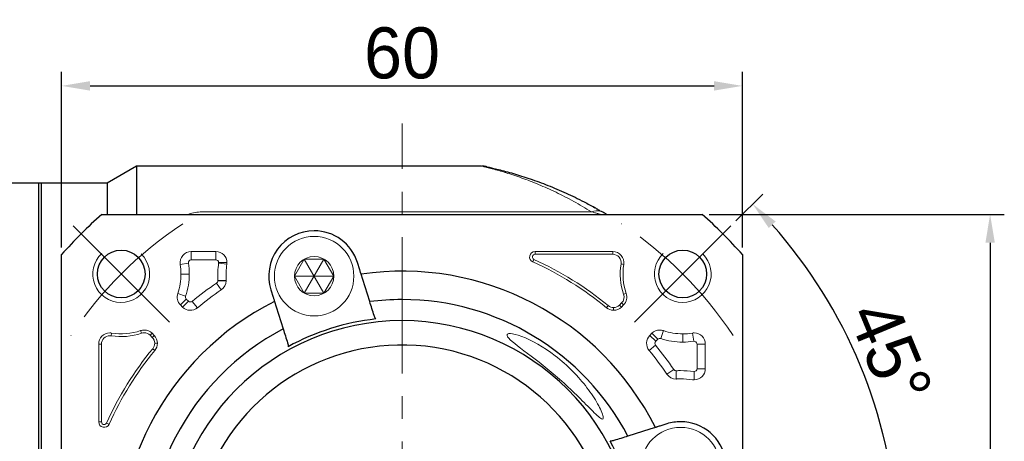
# Model space of a CAD drawing. Header units: millimetres. Extents: x 826 to 1311, y 1015 to 1358.
# Tile 4 of 9: x 882 to 969, y 1228 to 1265. Entities that reach past the tile are written whole.
import ezdxf

# ---------------------------------------------------------------- set-up
doc = ezdxf.new("R2010")
doc.units = ezdxf.units.MM
doc.header["$PDSIZE"] = -5
doc.linetypes.add('点画线', pattern=[18, 12, -2, 2, -2])
doc.layers.get('0').update_dxf_attribs({"lineweight": 18})
doc.layers.get('Defpoints').update_dxf_attribs({"lineweight": 18})
for name, color, linetype, lineweight in [('7中心线层', 7, '点画线', 18), ('尺寸线', 7, 'Continuous', 18), ('尺寸线层', 3, 'Continuous', 18), ('粗实线', 7, 'Continuous', 50), ('细实线', 7, 'Continuous', 18)]:
    doc.layers.add(name, color=color, linetype=linetype, lineweight=lineweight)
doc.styles.add('工程字', font='txt')
doc.dimstyles.new('副本 ISO-25', dxfattribs={"dimtxt": 4.5, "dimasz": 2.5, "dimexe": 1.25, "dimexo": 0.625, "dimtad": 1, "dimtxsty": '工程字', "dimcen": 2.5, "dimdle": 5, "dimadec": 0, "dimazin": 0, "dimtfac": 1, "dimtmove": 0, "dimatfit": 3, "dimfxl": 1, "dimtolj": 1, "dimarcsym": 0})

# ---------------------------------------------------------------- blocks, each defined once
blk = doc.blocks.new('*X6')
at = {"layer": 'Defpoints', "color": 0}
for p in [(945.733, 1259.15), (885.733, 1244.292), (945.733, 1244.292)]:
    blk.add_point(p, dxfattribs=at)
at = {"layer": '尺寸线层', "color": 0, "lineweight": -2}
for p, q in [((885.733, 1244.917), (885.733, 1260.4)), ((945.733, 1244.917), (945.733, 1260.4)), ((888.233, 1259.15), (943.233, 1259.15))]:
    blk.add_line(p, q, dxfattribs=at)
at = {"layer": '尺寸线层', "color": 0}
for points in [[(888.233, 1259.567), (888.233, 1258.733), (885.733, 1259.15)], [(943.233, 1258.733), (943.233, 1259.567), (945.733, 1259.15)]]:
    blk.add_solid(points, dxfattribs=at)
at = {"layer": '尺寸线层', "color": 0, "insert": (915.733, 1262.025), "char_height": 4.5, "attachment_point": 5, "style": '工程字'}
blk.add_mtext('\\A1;60', dxfattribs=at)
blk = doc.blocks.new('*X12')
at = {"layer": 'Defpoints', "color": 0}
for p in [(942.19, 1247.834), (942.19, 1187.834), (967.568, 1187.834)]:
    blk.add_point(p, dxfattribs=at)
at = {"layer": '尺寸线层', "color": 0, "lineweight": -2}
for p, q in [((942.815, 1247.834), (968.818, 1247.834)), ((967.568, 1245.334), (967.568, 1190.334)), ((942.815, 1187.834), (968.818, 1187.834))]:
    blk.add_line(p, q, dxfattribs=at)
at = {"layer": '尺寸线层', "color": 0}
for points in [[(967.985, 1245.334), (967.152, 1245.334), (967.568, 1247.834)], [(967.152, 1190.334), (967.985, 1190.334), (967.568, 1187.834)]]:
    blk.add_solid(points, dxfattribs=at)
at = {"layer": '尺寸线层', "color": 0, "insert": (964.693, 1217.834), "char_height": 4.5, "attachment_point": 5, "rotation": 90, "style": '工程字'}
blk.add_mtext('\\A1;60', dxfattribs=at)
blk = doc.blocks.new('*X36')
at = {"layer": 'Defpoints', "color": 0}
for p in [(944.724, 1246.825), (936.239, 1238.34), (956.115, 1234.561), (868.945, 1217.834), (949.733, 1217.834)]:
    blk.add_point(p, dxfattribs=at)
at = {"layer": '尺寸线层', "color": 0, "lineweight": -2}
for p, q in [((945.166, 1247.267), (947.524, 1249.626)), ((950.358, 1217.834), (960.692, 1217.834))]:
    blk.add_line(p, q, dxfattribs=at)
blk.add_arc((915.733, 1217.834), 43.71, 3.2775, 41.7225, dxfattribs=at)
at = {"layer": '尺寸线层', "color": 0}
for points in [[(948.66, 1247.21), (948.054, 1246.638), (946.64, 1248.742)], [(958.954, 1220.321), (959.787, 1220.345), (959.442, 1217.834)]]:
    blk.add_solid(points, dxfattribs=at)
at = {"layer": '尺寸线层', "color": 0, "insert": (958.771, 1235.661), "char_height": 4.5, "attachment_point": 5, "rotation": 292.5, "style": '工程字'}
blk.add_mtext('\\A1;45%%d', dxfattribs=at)

msp = doc.modelspace()

# ---------------------------------------------------------------- linework, layer by layer
for p, q in [((898.2683, 1248.0686), (932.4214, 1248.0686)), ((897.1531, 1243.8344), (897.1531, 1244.5646)), ((899.3209, 1244.5646), (897.1531, 1244.5646)), ((899.3209, 1243.8344), (899.3209, 1244.5646)), ((934.312, 1244.5646), (927.4586, 1244.5646)), ((927.4586, 1244.3239), (927.4586, 1244.5646)), ((934.312, 1244.3239), (934.312, 1244.5646)), ((897.1531, 1243.8344), (899.3209, 1243.8344)), ((927.3608, 1243.8652), (927.2626, 1243.6454)), ((927.4586, 1244.3239), (934.312, 1244.3239)), ((896.906, 1243.544), (896.1853, 1243.427)), ((899.5689, 1243.55), (900.2923, 1243.4506)), ((899.571, 1243.5841), (900.3014, 1243.5841)), ((935.0422, 1243.4656), (935.2798, 1243.427)), ((896.2533, 1242.5828), (896.9835, 1242.5828)), ((899.4984, 1242.0081), (900.2278, 1242.0411)), ((899.4986, 1241.9967), (900.2288, 1241.9967)), ((899.3894, 1241.79), (899.8009, 1241.1868)), ((896.6601, 1240.6398), (895.9693, 1240.8763)), ((896.72, 1240.3818), (896.2037, 1239.8655)), ((896.9088, 1240.1929), (896.3925, 1239.6766)), ((896.9088, 1240.1929), (896.72, 1240.3818)), ((897.2454, 1240.1771), (897.7109, 1239.6145)), ((935.268, 1240.7984), (935.4957, 1240.8763)), ((896.2037, 1239.8655), (896.3925, 1239.6766)), ((933.9076, 1239.7999), (933.7542, 1239.6145)), ((934.3793, 1239.6301), (934.3793, 1239.3894)), ((935.0912, 1240.0356), (934.9024, 1239.8468)), ((934.9024, 1239.8468), (935.0726, 1239.6766)), ((935.0726, 1239.6766), (935.2614, 1239.8655)), ((935.0912, 1240.0356), (935.2614, 1239.8655)), ((892.7683, 1237.3696), (892.6903, 1237.5973)), ((938.5383, 1236.9065), (938.7747, 1237.5973)), ((890.1011, 1237.1438), (890.1396, 1237.3814)), ((893.531, 1237.1928), (893.7012, 1237.363)), ((893.531, 1237.1928), (893.7199, 1237.004)), ((893.89, 1237.1741), (893.7012, 1237.363)), ((893.7199, 1237.004), (893.89, 1237.1741)), ((937.7639, 1237.363), (937.575, 1237.1741)), ((938.0913, 1236.6578), (937.575, 1237.1741)), ((938.2802, 1236.8467), (937.7639, 1237.363)), ((938.0913, 1236.6578), (938.2802, 1236.8467)), ((940.4813, 1237.3133), (940.4813, 1236.5832)), ((941.4424, 1236.6607), (941.3255, 1237.3814)), ((889.002, 1236.4136), (889.002, 1229.5602)), ((889.2427, 1236.4136), (889.002, 1236.4136)), ((889.2427, 1229.5602), (889.2427, 1236.4136)), ((893.7667, 1236.0092), (893.9522, 1235.8558)), ((893.9365, 1236.4808), (894.1772, 1236.4808)), ((938.0755, 1236.3213), (937.5129, 1235.8558)), ((941.7329, 1236.4136), (941.7329, 1234.2457)), ((941.7329, 1236.4136), (942.463, 1236.4136)), ((942.463, 1234.2457), (942.463, 1236.4136)), ((939.6884, 1234.1773), (939.0852, 1233.7658)), ((939.8952, 1234.068), (939.8952, 1233.3379)), ((941.7329, 1234.2457), (942.463, 1234.2457)), ((941.4825, 1233.9956), (941.4825, 1233.2653)), ((889.2427, 1229.5602), (889.002, 1229.5602)), ((889.7015, 1229.4623), (889.9212, 1229.3642))]:
    msp.add_line(p, q)
msp.add_circle((907.9894, 1242.3923), 1.7321)
for centre, radius, start, end in [((897.1531, 1243.5841), 0.9805, 90, 189.218623), ((899.3209, 1243.5841), 0.9805, 360, 90), ((927.4586, 1244.0841), 0.4805, 90, 245.929385), ((934.312, 1243.5841), 0.9805, 350.781377, 90), ((915.7325, 1217.8341), 28.2695, 50.39475, 65.929385), ((915.7325, 1217.8341), 28.5102, 50.39475, 65.929385), ((934.312, 1243.5841), 0.7398, 350.781377, 90), ((890.9838, 1242.5828), 5.2695, 0, 9.218623), ((890.9838, 1242.5828), 5.9997, 0, 9.218623), ((907.9894, 1242.3923), 8.4997, 172.17173, 182.59118), ((907.9894, 1242.3923), 7.7695, 172.17173, 182.59118), ((899.3209, 1243.5841), 0.9805, 352.17173, 360), ((940.4813, 1242.5828), 5.5102, 170.781377, 198.896119), ((940.4813, 1242.5828), 5.2695, 170.781377, 198.896119), ((890.9838, 1242.5828), 5.2695, 341.103881, 0), ((890.9838, 1242.5828), 5.9997, 341.103881, 0), ((899.2483, 1241.9967), 0.9805, 304.302587, 0), ((899.2483, 1241.9967), 0.9805, 360, 2.59118), ((915.7325, 1217.8341), 28.9997, 124.302587, 129.60525), ((915.7325, 1217.8341), 28.2695, 124.302587, 129.60525), ((896.897, 1240.5588), 0.9805, 161.103881, 225), ((934.5681, 1240.5588), 0.7398, 315, 18.896119), ((934.5681, 1240.5588), 0.9805, 315, 18.896119), ((897.0858, 1240.3699), 0.9805, 225, 309.60525), ((934.3793, 1240.3699), 0.9805, 230.39475, 270), ((934.3793, 1240.3699), 0.7398, 230.39475, 270), ((934.3793, 1240.3699), 0.7398, 270, 315), ((934.3793, 1240.3699), 0.9805, 270, 315), ((890.9838, 1242.5828), 5.2695, 260.781377, 288.896119), ((893.0079, 1236.6697), 0.9805, 90, 108.896119), ((893.0079, 1236.6697), 0.9805, 45, 90), ((938.4572, 1236.6697), 0.9805, 90, 135), ((938.4572, 1236.6697), 0.9805, 71.103881, 90), ((940.4813, 1242.5828), 5.2695, 251.103881, 270), ((889.9825, 1236.4136), 0.9805, 90, 180), ((889.9825, 1236.4136), 0.7398, 90, 180), ((889.9825, 1236.4136), 0.9805, 80.781377, 90), ((889.9825, 1236.4136), 0.7398, 80.781377, 90), ((890.9838, 1242.5828), 5.5102, 260.781377, 288.896119), ((893.0079, 1236.6697), 0.7398, 90, 108.896119), ((893.0079, 1236.6697), 0.7398, 45, 90), ((893.1967, 1236.4808), 0.7398, 0, 45), ((893.1967, 1236.4808), 0.9805, 0, 45), ((938.2683, 1236.4808), 0.9805, 135, 219.60525), ((940.4813, 1242.5828), 5.9997, 251.103881, 270), ((940.4813, 1242.5828), 5.2695, 270, 279.218623), ((940.4813, 1242.5828), 5.9997, 270, 279.218623), ((941.4825, 1236.4136), 0.9805, 90, 99.218623), ((941.4825, 1236.4136), 0.9805, 0, 90), ((915.7325, 1217.8341), 28.5102, 140.39475, 155.929385), ((915.7325, 1217.8341), 28.2695, 140.39475, 155.929385), ((893.1967, 1236.4808), 0.7398, 320.39475, 360), ((893.1967, 1236.4808), 0.9805, 320.39475, 0), ((915.7325, 1217.8341), 28.2695, 34.302587, 39.60525), ((915.7325, 1217.8341), 28.9997, 34.302587, 39.60525), ((940.2907, 1225.5773), 8.4997, 90, 92.59118), ((940.2907, 1225.5773), 8.4997, 82.17173, 90), ((941.4825, 1234.2457), 0.9805, 270, 0), ((939.8952, 1234.3183), 0.9805, 214.302587, 270), ((939.8952, 1234.3183), 0.9805, 270, 272.59118), ((940.2907, 1225.5773), 7.7695, 90, 92.59118), ((940.2907, 1225.5773), 7.7695, 82.17173, 90), ((941.4825, 1234.2457), 0.9805, 262.17173, 270), ((889.4825, 1229.5602), 0.4805, 180, 335.929385)]:
    msp.add_arc(centre, radius, start, end)
msp.add_ellipse((932.4214, 1246.3031), major_axis=(-1.0114, -1.7254), ratio=0.6888272, start_param=3.3165106, end_param=3.8466841)
for points, knots in [([(932.4214, 1248.0686), (931.9019, 1248.3802), (930.8641, 1249.0028), (929.3076, 1249.7938), (927.7701, 1250.4806), (926.2797, 1251.0559), (924.8704, 1251.5211), (923.8391, 1251.8106), (923.1975, 1251.973), (922.8576, 1252.0543), (922.7398, 1252.0816), (922.7354, 1252.0829), (922.7308, 1252.0832)], [0, 0, 0, 0, 1.3943101, 2.785961, 4.1728805, 5.5575942, 6.9449888, 8.343095, 9.0405361, 9.7408131, 10.4449185, 10.5368388, 10.5368388, 10.5368388, 10.5368388]), ([(898.2683, 1248.0686), (898.0576, 1248.0686), (897.8523, 1248.053), (897.451, 1247.9938), (897.263, 1247.9515), (897.0201, 1247.8805), (896.9563, 1247.8601), (896.894, 1247.8385)], [0, 0, 0, 0, 0.5913344, 0.5913344, 1.1826688, 1.1826688, 1.3995412, 1.3995412, 1.3995412, 1.3995412]), ([(932.4214, 1248.0686), (932.5248, 1248.0382), (932.6799, 1247.9927), (932.8662, 1247.936), (933.0111, 1247.8917), (933.1003, 1247.8641), (933.1346, 1247.8535)], [0, 0, 0, 0, 0.27333889, 0.40979407, 0.54708645, 0.74494278, 0.74494278, 0.74494278, 0.74494278]), ([(933.1338, 1247.8537), (933.1382, 1247.8524), (933.1725, 1247.8417), (933.1852, 1247.8378), (933.1968, 1247.8341)], [0, 0, 0, 0, 0.005170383, 0.065930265, 0.065930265, 0.065930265, 0.065930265]), ([(899.3209, 1243.8344), (899.3887, 1243.8183), (899.5235, 1243.7861), (899.5552, 1243.6512), (899.571, 1243.5841)], [0, 0, 0, 0, 0.19396715, 0.38594756, 0.38594756, 0.38594756, 0.38594756]), ([(927.3608, 1243.8652), (927.3175, 1243.8968), (927.2312, 1243.9601), (927.2093, 1244.1373), (927.3015, 1244.2901), (927.4062, 1244.3126), (927.4586, 1244.3239)], [0, 0, 0, 0, 0.16025045, 0.31992837, 0.47960629, 0.63985674, 0.63985674, 0.63985674, 0.63985674]), ([(899.4986, 1241.9967), (899.4932, 1241.9556), (899.4823, 1241.8732), (899.4204, 1241.8177), (899.3894, 1241.79)], [0, 0, 0, 0, 0.12067224, 0.24177196, 0.24177196, 0.24177196, 0.24177196]), ([(897.2454, 1240.1771), (897.192, 1240.1485), (897.0782, 1240.0878), (896.9675, 1240.1565), (896.9088, 1240.1929)], [0, 0, 0, 0, 0.17083052, 0.36377408, 0.36377408, 0.36377408, 0.36377408]), ([(929.2325, 1235.3866), (928.249, 1236.1431), (927.1393, 1236.7675), (925.4327, 1237.4064), (924.9193, 1237.4096), (925.0601, 1236.9167), (925.6649, 1236.4409), (927.296, 1235.2108), (928.2887, 1234.4598), (929.2325, 1233.6544)], [0, 0, 0, 0, 2.575103, 2.575103, 5.150206, 5.150206, 7.725309, 7.725309, 10.3004119, 10.3004119, 10.3004119, 10.3004119]), ([(938.0755, 1236.3213), (938.0458, 1236.3789), (937.9864, 1236.4941), (938.0563, 1236.6033), (938.0913, 1236.6578)], [0, 0, 0, 0, 0.18192123, 0.36384247, 0.36384247, 0.36384247, 0.36384247]), ([(929.2325, 1233.6544), (930.2952, 1232.7476), (931.2836, 1231.7788), (932.5072, 1230.5351), (932.8845, 1230.1452), (933.4041, 1229.7373), (933.5212, 1229.7722), (933.4163, 1230.2878), (933.2272, 1230.7081), (932.7256, 1231.5994), (932.404, 1232.0873), (931.2934, 1233.5454), (930.3428, 1234.5327), (929.2325, 1235.3866)], [0, 0, 0, 0, 3.2094421, 3.2094421, 4.8141632, 4.8141632, 6.4188843, 6.4188843, 8.0236054, 8.0236054, 9.6283264, 9.6283264, 12.8377686, 12.8377686, 12.8377686, 12.8377686]), ([(939.8952, 1234.068), (939.854, 1234.0735), (939.7716, 1234.0844), (939.7162, 1234.1463), (939.6884, 1234.1773)], [0, 0, 0, 0, 0.12066907, 0.24177195, 0.24177195, 0.24177195, 0.24177195]), ([(941.7329, 1234.2457), (941.7167, 1234.178), (941.6845, 1234.0432), (941.5496, 1234.0114), (941.4825, 1233.9956)], [0, 0, 0, 0, 0.19396715, 0.38594685, 0.38594685, 0.38594685, 0.38594685]), ([(889.7015, 1229.4623), (889.675, 1229.4244), (889.6232, 1229.3501), (889.4674, 1229.3064), (889.2877, 1229.3784), (889.2578, 1229.4991), (889.2427, 1229.5602)], [0, 0, 0, 0, 0.13988283, 0.27358927, 0.45414265, 0.63924671, 0.63924671, 0.63924671, 0.63924671])]:
    msp.add_open_spline(points, degree=3, knots=knots)
for points, degree in [([(896.906, 1243.544), (896.9138, 1243.6208), (896.9296, 1243.7743), (897.0786, 1243.8144), (897.1531, 1243.8344)], 3), ([(899.571, 1243.5841), (899.5711, 1243.5727), (899.5704, 1243.5613), (899.5689, 1243.55)], 3), ([(899.4984, 1242.0081), (899.4986, 1241.9967)], 1), ([(896.72, 1240.3818), (896.6916, 1240.4205), (896.635, 1240.498), (896.6517, 1240.5926), (896.6601, 1240.6398)], 3), ([(938.2802, 1236.8467), (938.3189, 1236.875), (938.3964, 1236.9317), (938.491, 1236.9149), (938.5383, 1236.9065)], 3), ([(941.4424, 1236.6607), (941.5192, 1236.6528), (941.6727, 1236.6371), (941.7128, 1236.4881), (941.7329, 1236.4136)], 3), ([(939.9065, 1234.0683), (939.8952, 1234.0681)], 1), ([(941.4825, 1233.9956), (941.4711, 1233.9955), (941.4597, 1233.9963), (941.4484, 1233.9978)], 3)]:
    msp.add_open_spline(points, degree=degree)
at = {"layer": '7中心线层'}
for p, q in [((915.7325, 1179.8341), (915.7325, 1255.8341)), ((895.2264, 1238.3402), (886.7412, 1246.8255)), ((936.2386, 1238.3402), (944.7239, 1246.8255))]:
    msp.add_line(p, q, dxfattribs=at)
for start, end in [(123.521659, 146.478341), (33.521659, 56.478341)]:
    msp.add_arc((915.7325, 1217.8341), 35, start, end, dxfattribs=at)
at = {"layer": '尺寸线', "color": 7}
for centre in [(890.9838, 1242.5828), (940.4813, 1242.5828)]:
    msp.add_arc(centre, 2.5, 133.387088, 45.024333, dxfattribs=at)
at = {"layer": '粗实线', "linetype": 'Continuous', "lineweight": 30}
for p, q in [((892.3306, 1252.0841), (889.7325, 1250.5841)), ((922.7473, 1252.0841), (892.3306, 1252.0841)), ((892.3306, 1252.0841), (892.3306, 1247.8345)), ((883.7325, 1250.5841), (874.8466, 1250.5841)), ((889.7325, 1250.5841), (883.7325, 1250.5841)), ((883.7325, 1185.0841), (883.7325, 1250.5841)), ((883.9325, 1250.5841), (883.7325, 1250.5841)), ((883.9325, 1250.5841), (883.9325, 1185.0841)), ((889.7325, 1250.5841), (889.7325, 1247.8341)), ((889.275, 1247.8341), (942.19, 1247.8341)), ((889.275, 1247.8341), (942.19, 1247.8341)), ((885.7325, 1217.1768), (885.7325, 1244.2916)), ((885.7325, 1217.1768), (885.7325, 1244.2916)), ((912.0048, 1242.9591), (911.8042, 1243.5951)), ((945.7325, 1244.2916), (945.7325, 1212.6686)), ((945.7325, 1244.2916), (945.7325, 1212.6686)), ((912.279, 1242.0895), (912.1266, 1242.5727)), ((912.8893, 1240.1537), (912.279, 1242.0895)), ((904.1745, 1241.1895), (904.375, 1240.5534)), ((904.4969, 1240.167), (904.6492, 1239.6838)), ((904.6492, 1239.6838), (905.2596, 1237.7481)), ((937.5823, 1228.9174), (935.6465, 1228.3071)), ((938.0655, 1229.0698), (937.5823, 1228.9174)), ((939.0879, 1229.3922), (938.4519, 1229.1916))]:
    msp.add_line(p, q, dxfattribs=at)
at = {"layer": '粗实线', "color": 0, "lineweight": 30}
for centre in [(890.9838, 1242.5828), (940.4813, 1242.5828)]:
    msp.add_circle(centre, 2.1, dxfattribs=at)
at = {"layer": '粗实线', "linetype": 'Continuous', "lineweight": 30}
for centre, radius, start, end in [((915.7325, 1217.8341), 40, 131.409622, 138.590378), ((915.7325, 1217.8341), 40, 131.409622, 138.590378), ((915.7325, 1217.8341), 40, 41.409622, 48.590378), ((915.7325, 1217.8341), 40, 41.409622, 48.590378), ((907.9894, 1242.3923), 4, 90, 197.5), ((907.9894, 1242.3923), 4, 17.5, 90), ((915.7325, 1217.8341), 25, 26.706896, 98.293104), ((915.7325, 1217.8341), 25, 116.706896, 188.293104), ((915.7325, 1217.8341), 22.5, 90, 97.259652), ((915.7325, 1217.8341), 22.5, 27.740348, 90), ((915.7325, 1217.8341), 20.6414, 90, 270), ((915.7325, 1217.8341), 20.9162, 96.317702, 118.682298), ((915.7325, 1217.8341), 20.6414, 270, 90), ((915.7325, 1217.8341), 22.5, 117.740348, 187.259652), ((915.7325, 1217.8341), 18.5, 1.858567, 160.208488), ((940.2907, 1225.5773), 4, 90, 107.5), ((940.2907, 1225.5773), 4, 287.500017, 90), ((915.7325, 1217.8341), 20.9162, 6.317702, 28.682298)]:
    msp.add_arc(centre, radius, start, end, dxfattribs=at)
for centre, major_axis, ratio, start_param, end_param in [((922.7894, 1250.0707), (0.4277, 1.9537), 0.9910457, 0.122289, 0.2173971), ((922.7894, 1250.0707), (0.4277, 1.9537), 0.9910457, 0, 0.0754095), ((932.4214, 1246.3031), (-1.0114, -1.7254), 0.6888272, 3.1415927, 3.3165103)]:
    msp.add_ellipse(centre, major_axis=major_axis, ratio=ratio, start_param=start_param, end_param=end_param, dxfattribs=at)
for points, degree in [([(923.0699, 1252.0509), (922.8885, 1252.0854), (922.883, 1252.073)], 2), ([(933.2106, 1248.1234), (932.6175, 1248.4917)], 1), ([(913.2777, 1238.9218), (913.1481, 1239.3329), (913.0187, 1239.7435), (912.8893, 1240.1537)], 3), ([(913.4309, 1238.6232), (913.3583, 1238.7202), (913.3098, 1238.82), (913.2777, 1238.9218)], 3), ([(905.2596, 1237.7481), (905.3889, 1237.3378), (905.5184, 1236.9272), (905.648, 1236.5162)], 3), ([(905.648, 1236.5162), (905.6801, 1236.4144), (905.6976, 1236.3048), (905.6938, 1236.1837)], 3), ([(935.6465, 1228.3071), (935.2363, 1228.1777), (934.8256, 1228.0483), (934.4146, 1227.9187)], 3), ([(934.4146, 1227.9187), (934.3128, 1227.8866), (934.2032, 1227.869), (934.0822, 1227.8729)], 3)]:
    msp.add_open_spline(points, degree=degree, dxfattribs=at)
for points, knots in [([(923.2171, 1252.0245), (923.1811, 1252.0323), (923.1091, 1252.048), (923.3092, 1252.0046), (923.693, 1251.9179), (924.4037, 1251.747), (925.2953, 1251.5089), (926.266, 1251.2144), (927.2727, 1250.8845), (928.5784, 1250.4069), (930.1775, 1249.7291), (931.5677, 1249.0625), (932.4157, 1248.5989), (932.7329, 1248.4222)], [0, 0, 0, 0, 0.6855096, 1.3713659, 2.0575612, 2.7406793, 4.1109628, 4.7914783, 5.4704587, 6.827419, 8.186688, 9.5265536, 10.3275527, 10.3275527, 10.3275527, 10.3275527]), ([(933.7603, 1247.8341), (933.7593, 1247.8347), (933.7583, 1247.8353), (933.6587, 1247.8952), (933.5499, 1247.9598), (933.4328, 1248.0285)], [0, 0, 0, 0, 0.00376431, 0.00376431, 0.38078934, 0.38078934, 0.38078934, 0.38078934]), ([(912.1268, 1242.572), (912.1255, 1242.5764), (912.1241, 1242.5807), (912.1155, 1242.6081), (912.1088, 1242.6292), (912.0921, 1242.682), (912.0819, 1242.7146), (912.0591, 1242.7869), (912.0462, 1242.8277), (912.0238, 1242.8988), (912.0142, 1242.9291), (912.0048, 1242.9591)], [0, 0, 0, 0, 0.08586143, 0.08586143, 0.17169167, 0.17169167, 0.25801435, 0.25801435, 0.34540289, 0.34540289, 0.40589583, 0.40589583, 0.40589583, 0.40589583]), ([(904.375, 1240.5534), (904.3888, 1240.5098), (904.4028, 1240.4655), (904.4288, 1240.3831), (904.4411, 1240.3438), (904.4626, 1240.2759), (904.4719, 1240.2462), (904.4862, 1240.2009), (904.4914, 1240.1844), (904.4942, 1240.1756), (904.4955, 1240.1712), (904.4969, 1240.1669)], [0, 0, 0, 0, 0.08852446, 0.08852446, 0.17707949, 0.17707949, 0.26513514, 0.26513514, 0.35210733, 0.35210733, 0.40533422, 0.40533422, 0.40533422, 0.40533422]), ([(938.4519, 1229.1916), (938.4082, 1229.1778), (938.3639, 1229.1639), (938.2815, 1229.1379), (938.2422, 1229.1255), (938.1743, 1229.1041), (938.1447, 1229.0947), (938.0994, 1229.0805), (938.0829, 1229.0753), (938.0741, 1229.0725), (938.0697, 1229.0711), (938.0653, 1229.0697)], [0, 0, 0, 0, 0.08852446, 0.08852446, 0.17707949, 0.17707949, 0.26513514, 0.26513514, 0.35210733, 0.35210733, 0.40533422, 0.40533422, 0.40533422, 0.40533422])]:
    msp.add_open_spline(points, degree=3, knots=knots, dxfattribs=at)
at = {"layer": '细实线', "color": 0}
for p, q in [((908.8554, 1243.8923), (907.1233, 1240.8923)), ((908.8554, 1240.8923), (907.1233, 1243.8923)), ((909.7214, 1242.3923), (906.2573, 1242.3923))]:
    msp.add_line(p, q, dxfattribs=at)
msp.add_lwpolyline([(906.2573, 1242.3923), (907.1233, 1240.8923), (908.8554, 1240.8923), (909.7214, 1242.3923), (908.8554, 1243.8923), (907.1233, 1243.8923)], close=True, dxfattribs=at)
for centre in [(907.9894, 1242.3923), (940.2907, 1225.5773)]:
    msp.add_circle(centre, 3.5, dxfattribs=at)

# ---------------------------------------------------------------- dimensions: what is measured, and where the dimension line sits
at = {"layer": '尺寸线层'}
dim = msp.add_linear_dim(base=(945.7325, 1259.15), p1=(885.7325, 1244.2916), p2=(945.7325, 1244.2916), dimstyle='副本 ISO-25', override={"dimsah": 1, "dimtzin": 8}, dxfattribs=at)
dim.commit()
dim.dimension.update_dxf_attribs({"geometry": '*X6', "text_midpoint": (915.7325, 1259.15), "dimtype": 160})
dim = msp.add_angular_dim_2l(base=(956.1152, 1234.5612), line1=((936.2386, 1238.3402), (944.7239, 1246.8255)), line2=((949.7325, 1217.8341), (868.9452, 1217.8341)), dimstyle='副本 ISO-25', override={"dimtad": 1, "dimtih": 0, "dimtoh": 0, "dimsah": 1, "dimtdec": 0, "dimtzin": 0}, dxfattribs=at)
dim.commit()
dim.dimension.update_dxf_attribs({"geometry": '*X36', "text_midpoint": (958.7714, 1235.6614)})
dim = msp.add_linear_dim(base=(967.5683, 1187.8341), p1=(942.19, 1247.8341), p2=(942.19, 1187.8341), angle=90, dimstyle='副本 ISO-25', override={"dimsah": 1, "dimtzin": 8}, dxfattribs=at)
dim.commit()
dim.dimension.update_dxf_attribs({"geometry": '*X12', "text_midpoint": (964.6933, 1217.8341)})

doc.saveas('drawing.dxf')
